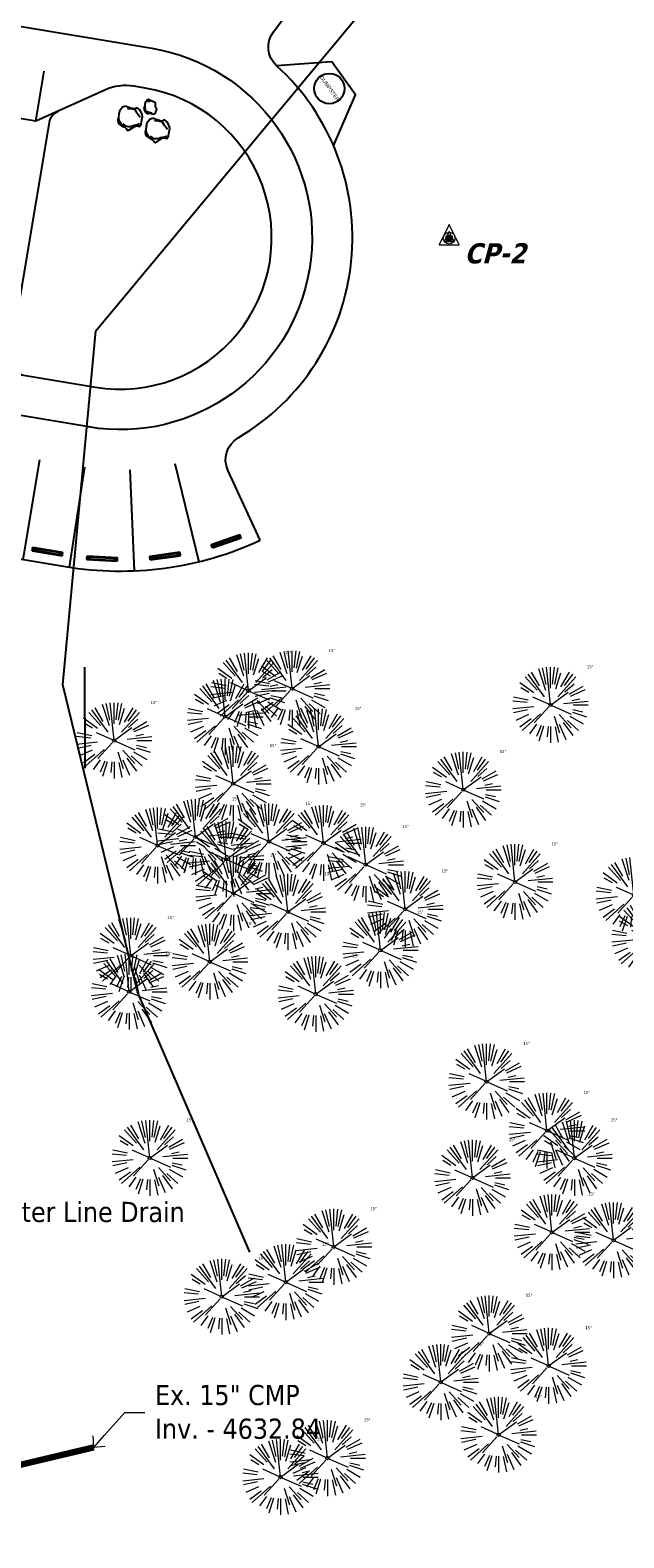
# Model space of a CAD drawing. Header units: feet. Extents: x 1134296 to 1140710, y 647902 to 649877.
# Tile 5 of 34: x 1134863 to 1134981, y 648098 to 648396. Entities that reach past the tile are written whole.
import ezdxf
from ezdxf import colors
from ezdxf.entities.mleader import LeaderData, LeaderLine
from ezdxf.math import Vec2, Vec3

# ---------------------------------------------------------------- set-up
doc = ezdxf.new("R2010")
doc.units = ezdxf.units.FT
doc.header["$MEASUREMENT"] = 0
for name, color, linetype in [('-BARRIERROCK', 6, 'Continuous'), ('-HARDWARE', 7, 'Continuous'), ('C-PRKG-STRP', 136, 'Continuous'), ('C-PRKG-WHEL-STOP', 9, 'Continuous'), ('C-ROAD-ASPHALT', 1, 'Continuous'), ('L-BARRIERROCK', 6, 'Continuous'), ('V-FLOOD-PLAIN', 2, 'Continuous')]:
    doc.layers.add(name, color=color, linetype=linetype)
for name, color, linetype, lineweight in [('C-ANNO-TEXT-3', 7, 'Continuous', 20), ('V-SITE-VEGE', 8, 'Continuous', 18), ('V-UTIL-STRM-LINE', 8, 'Continuous', 15)]:
    doc.layers.add(name, color=color, linetype=linetype, lineweight=lineweight)
doc.layers.add('V-ANNO-TEXT', color=7, linetype='Continuous', lineweight=13, plot=False)
doc.styles.add('Arial', font='arial.ttf', dxfattribs={"height": 180})
doc.styles.add('SEI-Dim & Leader', font='tahoma.ttf')

# ---------------------------------------------------------------- blocks, each defined once
blk = doc.blocks.new('_Open90')
at = {"color": 0, "linetype": 'ByBlock', "lineweight": -2}
for p, q in [((0, 0), (-1, 0)), ((-0.5, 0.5), (0, 0)), ((0, 0), (-0.5, -0.5))]:
    blk.add_line(p, q, dxfattribs=at)
blk = doc.blocks.new('*X824')
for p, q in [((69.5, 22.78), (70, 22.78)), ((69.5, 22.75), (70, 22.75)), ((69.5, 22.72), (70, 22.72)), ((69.51, 22.81), (69.99, 22.81)), ((69.51, 22.69), (69.99, 22.69)), ((69.52, 22.84), (69.98, 22.84)), ((69.52, 22.66), (69.98, 22.66)), ((69.53, 22.88), (69.97, 22.88)), ((69.53, 22.62), (69.97, 22.62)), ((69.55, 22.91), (69.95, 22.91)), ((69.55, 22.59), (69.95, 22.59)), ((69.58, 22.94), (69.92, 22.94)), ((69.58, 22.56), (69.92, 22.56)), ((69.63, 22.97), (69.87, 22.97)), ((69.63, 22.53), (69.87, 22.53))]:
    blk.add_line(p, q)
blk = doc.blocks.new('V-LEGL-v-gps')
for p, q in [((0, 0.1), (-0.075, -0.05)), ((0.075, -0.05), (0, 0.1)), ((-0.075, -0.05), (0.075, -0.05))]:
    blk.add_line(p, q)
for radius in [0.0439, 0.025, 0.0125]:
    blk.add_circle((0, 0), radius)
at = {"xscale": 0.1000000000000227, "yscale": 0.1000000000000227, "zscale": 0.1000000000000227}
blk.add_blockref('*X824', (-6.975, -2.275), dxfattribs=at)
blk = doc.blocks.new('V-SITE-VEGE-Coniferious Tree 2')
at = {"color": 0, "linetype": 'ByBlock'}
for p, q in [((-0.079, 0.109), (-0.294, 0.405)), ((-0.146, 0.253), (-0.25, 0.433)), ((-0.063, 0.193), (-0.155, 0.476)), ((-0.057, 0.27), (-0.104, 0.489)), ((0, 0.003), (-0.052, 0.497)), ((0, 0.222), (0, 0.5)), ((0.029, 0.275), (0.052, 0.497)), ((0.057, 0.269), (0.104, 0.489)), ((0.069, 0.211), (0.138, 0.426)), ((0.139, 0.241), (0.25, 0.433)), ((0.187, 0.257), (0.294, 0.405)), ((-0.22, 0.16), (-0.405, 0.294)), ((-0.284, 0.164), (-0.393, 0.227)), ((-0.176, 0.195), (-0.335, 0.372)), ((0.098, 0.109), (0.335, 0.372)), ((0.192, 0.173), (0.312, 0.281)), ((0.249, 0.144), (0.433, 0.25)), ((0.266, 0.118), (0.457, 0.203)), ((-0.306, 0.032), (-0.497, 0.052)), ((-0.296, 0.063), (-0.489, 0.104)), ((-0.02, 0.009), (-0.232, 0.103)), ((-0.001, -0.001), (0.235, 0.171)), ((0.173, 0.018), (0.497, 0.052)), ((0.287, 0.061), (0.388, 0.083)), ((0.302, 0), (0.5, 0)), ((-0.218, -0.023), (-0.497, -0.052)), ((-0.302, -0.064), (-0.489, -0.104)), ((-0.288, -0.128), (-0.457, -0.203)), ((-0.255, -0.185), (-0.405, -0.294)), ((-0.132, -0.119), (-0.372, -0.335)), ((-0.023, -0.026), (-0.214, -0.237)), ((0.018, -0.008), (0.272, -0.121)), ((0.048, -0.147), (0.119, -0.367)), ((0.114, -0.127), (0.272, -0.302)), ((0.256, -0.148), (0.433, -0.25)), ((0.289, -0.094), (0.476, -0.155)), ((0.294, -0.062), (0.427, -0.091)), ((-0.184, -0.254), (-0.277, -0.381)), ((-0.121, -0.273), (-0.186, -0.417)), ((-0.091, -0.28), (-0.155, -0.476)), ((-0.03, -0.282), (-0.044, -0.422)), ((0, -0.282), (0, -0.5)), ((0.061, -0.287), (0.104, -0.489)), ((0.113, -0.254), (0.203, -0.457)), ((0.169, -0.232), (0.294, -0.405)), ((0.225, -0.203), (0.372, -0.335))]:
    blk.add_line(p, q, dxfattribs=at)
blk.add_circle((0, 0), 0.0208)
blk = doc.blocks.new('*U943', base_point=(1135283.03, 648555.63))
at = {"layer": 'V-SITE-VEGE', "linetype": 'ByBlock', "insert": (1135290.26, 648562.88), "char_height": 0.6, "attachment_point": 7, "style": 'SEI-Dim & Leader'}
blk.add_mtext('15"', dxfattribs=at)
blk = doc.blocks.new('*U944', base_point=(1135283.03, 648555.63))
blk.add_blockref('*U943', (1135283.03, 648555.63))
blk = doc.blocks.new('*U945', base_point=(1135283.03, 648555.63))
blk.add_blockref('*U944', (1135283.03, 648555.63))
at = {"xscale": 14.99981880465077, "yscale": 14.99981880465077, "zscale": 14.99981880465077}
blk.add_blockref('V-SITE-VEGE-Coniferious Tree 2', (1135283.03, 648555.63), dxfattribs=at)
blk = doc.blocks.new("5'_BarrierRock")
at = {"layer": 'L-BARRIERROCK', "flags": 128}
for points in [[(3.8, 25.2), (-4, 23.4), (-10.8, 21), (-17.7, 19.5), (-22.2, 16.5), (-24.3, 10.3), (-26.1, 0.1), (-25.5, -2.9), (-27, -7), (-29.1, -9.7), (-29.4, -13.3), (-11.1, -24.7), (-9.1, -29.7), (-9.1, -31.5), (-8.8, -33.6), (-1.9, -34.5), (7.7, -31.8), (16, -30), (19.6, -27.4), (27.1, -18.7), (28.9, -9.4), (24.1, -5.6), (22, 1.6), (21.4, 6.1), (20.8, 11.2), (21.1, 15.1), (19, 18.6), (15.2, 22.2), (3.8, 25.2)], [(-24.3, -3.8), (-24.3, 1.3), (-22.2, 8.2), (-18.6, 13.3), (-14.4, 18), (-11.4, 19.8)], [(-20.4, 4.6), (-21.9, -2.6), (-21.3, -6.4), (-20.4, -9.4), (-17.1, -15.7), (-12.9, -19), (-7, -26.8), (-5.5, -29.4), (-3.4, -30.6), (-1.9, -30.6)], [(17.5, 10.9), (21.6, 1.5), (22.6, -6.1), (17.2, -14.2), (15.4, -18.4), (13.4, -22.9), (12.2, -25.6)]]:
    blk.add_lwpolyline(points, dxfattribs=at)
blk = doc.blocks.new("3'_BarrierRock")
at = {"layer": '-BARRIERROCK', "flags": 128}
for points in [[(7.8, -10.8), (15.4, -7), (15.3, 5.8), (15.5, 11.5), (12.6, 13.3), (9.6, 14), (7.9, 15.2), (5, 15.3), (1.2, 13.6), (-1.8, 12.3), (-4.7, 12.5), (-6.5, 12.8), (-9.7, 10.8), (-13.8, 6.6), (-15, 2.5), (-15.3, -0.6), (-14.5, -2.7), (-13.2, -4.4), (-11.7, -10.3), (-10.4, -14.6), (-7.8, -16.4), (-5.7, -17.4), (3.7, -16.3), (7.8, -10.8)], [(-9.7, -10.4), (-10.5, -7.4), (-11.7, -0.9), (-11.8, 1.4), (-12.2, 2.8), (-12.1, 4.3), (-10.7, 6.2), (-9.5, 7.1), (-8.1, 7.9), (-6.4, 9.3), (-4, 11), (-1.8, 12.3)], [(9, 12.6), (12.4, 11.2), (13.2, 9.4), (13.3, 7.7), (13.3, 5.8)]]:
    blk.add_lwpolyline(points, dxfattribs=at)
blk = doc.blocks.new('Wheel_Stop')
for points in [[(-36, 6.75), (36, 6.75)], [(-36, -2.25), (-36, 6.75)], [(-35.625, 4.5), (-36, 6.75)], [(-35.625, 0), (-36, -2.25)], [(-35.955, 6.48), (35.955, 6.48)], [(-35.625, 4.5), (-35.625, 0)], [(-35.625, 4.5), (35.625, 4.5)], [(-35.625, 0), (35.625, 0)], [(35.625, 4.5), (36, 6.75)], [(35.625, 4.5), (35.625, 0)], [(35.625, 0), (36, -2.25)], [(36, -2.25), (36, 6.75)], [(-36, -2.25), (36, -2.25)], [(-35.955, -1.98), (35.955, -1.98)]]:
    blk.add_lwpolyline(points)
for centre in [(-30, 2.25), (30, 2.25)]:
    blk.add_circle(centre, 0.5)
blk = doc.blocks.new('C_PBASE-PACTOLA_02403811')
at = {"layer": '', "flags": 128}
blk.add_lwpolyline([(1134737.42, 648417.38), (1134887.09, 648392.45, -1), (1134874.61, 648317.49), (1134840.09, 648323.24, -0.304697), (1134809.27, 648352.33), (1134799.63, 648394.85)], format="xyb", dxfattribs=at)
at = {"layer": ''}
blk.add_lwpolyline([(1134923.11, 648373.14), (1134927.43, 648383.26), (1134922.78, 648389.77), (1134911.81, 648388.99)], dxfattribs=at)
blk.add_lwpolyline([(1134861.53, 648327.78, -0.414214), (1134859.07, 648331.23), (1134866.81, 648377.76, -0.250765), (1134868.54, 648380)], format="xyb", dxfattribs=at)
at = {"layer": '-HARDWARE'}
blk.add_circle((1134922.26, 648384.48), 3, dxfattribs=at)
at = {"layer": 'C-PRKG-STRP'}
for points in [[(1134861.63, 648291.26), (1134864.91, 648310.99)], [(1134891.69, 648310.27), (1134896.4, 648290.83)], [(1134873.79, 648309.52), (1134870.72, 648289.75)], [(1134882.78, 648309.01), (1134883.61, 648289.03)], [(1134873.77, 648269.93), (1134873.86, 648249.93)]]:
    blk.add_lwpolyline(points, dxfattribs=at)
at = {"layer": 'C-ROAD-ASPHALT'}
for points in [[(1134908.59, 648295.08), (1134902.18, 648308.92, -0.385736), (1134904.19, 648315.33, 0.505251), (1134911.81, 648388.99, -0.385736), (1134911.17, 648395.68), (1134920.27, 648407.91, 0.11933), (1134891.69, 648420.07), (1134806.69, 648434.23), (1134804.22, 648419.43, -0.414214), (1134798.47, 648415.32, -0.092061), (1134788.17, 648419.07, 0.092061), (1134777.88, 648422.81), (1134747.79, 648427.82, -0.457207), (1134724.14, 648466.55, -0.15976), (1134766.88, 648525.62), (1134870.94, 648601.1, 0.111237), (1134916.81, 648653.23), (1134952.32, 648718.22, 0.019155)], [(1134810.83, 648305.08, 0.101042), (1134835.49, 648295.62), (1134870.01, 648289.87, 0.15082), (1134908.59, 648295.08, 0.15082)]]:
    blk.add_lwpolyline(points, format="xyb", dxfattribs=at)
blk.add_lwpolyline([(1134877.83, 648384.18), (1134864.16, 648378.03), (1134839.49, 648382.13), (1134832.48, 648391.96, 0.198912), (1134829.23, 648393.98, 0.532923), (1134812.14, 648375.87), (1134817.07, 648354.09, 0.304697), (1134841.4, 648331.13), (1134875.93, 648325.38, 1), (1134885.78, 648384.56), (1134883.58, 648384.93, 0.148069)], format="xyb", close=True, dxfattribs=at)
at = {"layer": 'Defpoints', "flags": 128}
blk.add_lwpolyline([(1134864.16, 648378.03), (1134865.8, 648387.89)], dxfattribs=at)
at = {"layer": 'C-PRKG-WHEL-STOP'}
for p, xscale, yscale, zscale, rotation in [((1134901.88, 648294.72), 0.08333333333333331, 0.08333333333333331, 0.08333333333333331, 19.23848347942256), ((1134866.43, 648292.68), 0.08333333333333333, 0.08333333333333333, 0.08333333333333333, 350.5456885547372), ((1134889.75, 648291.78), 0.08333333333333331, 0.08333333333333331, 0.08333333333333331, 8.01048231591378), ((1134877.27, 648291.26), 0.08333333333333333, 0.08333333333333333, 0.08333333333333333, 356.7824811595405)]:
    blk.add_blockref('Wheel_Stop', p, dxfattribs=dict(at, xscale=xscale, yscale=yscale, zscale=zscale, rotation=rotation))
at = {"layer": 'L-BARRIERROCK', "xscale": 0.0833333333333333, "yscale": 0.0833333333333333, "zscale": 0.0833333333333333, "rotation": 64.47705695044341}
for name, p in [("5'_BarrierRock", (1134882.45, 648378.84)), ("3'_BarrierRock", (1134886.73, 648380.73)), ("5'_BarrierRock", (1134887.86, 648376.44))]:
    blk.add_blockref(name, p, dxfattribs=at)
at = {"layer": '-HARDWARE', "insert": (1134920.96, 648387.1), "char_height": 0.75, "attachment_point": 1, "rotation": 305.4804, "style": 'Arial'}
blk.add_mtext_dynamic_manual_height_columns('DUMPSTER', width=6.5281, gutter_width=1, heights=[0], dxfattribs=at)
blk = doc.blocks.new('C_XBASE-PACTOLA_02403811')
at = {"layer": 'V-FLOOD-PLAIN', "flags": 128}
blk.add_lwpolyline([(1134906.52, 648154.14), (1134884.29, 648205.68), (1134869.47, 648266.48), (1134876.03, 648336.54), (1134931.99, 648403.82), (1134980.24, 648427.24), (1135018.36, 648409.39), (1135088.7, 648361.06), (1135089.09, 648360.76)], dxfattribs=at)
at = {"layer": 'V-UTIL-STRM-LINE', "const_width": 1.25, "flags": 128}
blk.add_lwpolyline([(1134875.63, 648115.53), (1134830.44, 648104.8)], dxfattribs=at)
at = {"layer": 'V-UTIL-STRM-LINE', "ltscale": 0.75, "const_width": 0.2, "flags": 128}
blk.add_lwpolyline([(1134875.63, 648115.53), (1134830.44, 648104.8)], dxfattribs=at)
at = {"layer": 'C-ANNO-TEXT-3', "rotation": 8.537736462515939e-07}
for xscale, yscale, zscale in [(26.66666666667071, 26.66666666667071, 26.66666666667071), (13.33333333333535, 13.33333333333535, 13.33333333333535)]:
    blk.add_blockref('V-LEGL-v-gps', (1134946, 648354.87), dxfattribs=dict(at, xscale=xscale, yscale=yscale, zscale=zscale))
at = {"layer": 'V-SITE-VEGE'}
for p in [(1134906.24, 648265.28), (1134914.88, 648265.71), (1134901.63, 648260.15), (1134966.05, 648262.47), (1134879.64, 648255.42), (1134920.11, 648254.22), (1134903.23, 648246.89), (1134948.78, 648245.69), (1134895.75, 648236.32), (1134888.24, 648234.66), (1134910.29, 648235.44), (1134921.11, 648235.13), (1134901.82, 648231.91), (1134929.46, 648230.85), (1134959.02, 648227.44), (1134903.25, 648225.18), (1134982.58, 648224.81), (1134914.06, 648221.52), (1134937.28, 648222.05), (1134985.64, 648216.27), (1134882.92, 648212.85), (1134932.38, 648213.91), (1134898.6, 648211.64), (1134882.62, 648205.71), (1134919.57, 648205.24), (1134953.4, 648187.91), (1134965.36, 648178.21), (1134886.71, 648172.8), (1134970.79, 648172.78), (1134950.61, 648168.87), (1134966.35, 648158.09), (1134978.53, 648156.52), (1134923.15, 648155.21), (1134913.64, 648148.22), (1134900.96, 648145.34), (1134953.93, 648138.07), (1134965.68, 648131.66), (1134944.31, 648128.43), (1134955.78, 648118.02), (1134921.89, 648113.4), (1134912.58, 648109.64)]:
    blk.add_blockref('*U945', p, dxfattribs=at)
at = {"layer": 'C-ANNO-TEXT-3', "insert": (1134949, 648353.87), "char_height": 4, "attachment_point": 1, "style": 'SEI-Dim & Leader'}
blk.add_mtext('{\\fTahoma|b1|i1|c0|p34;CP-2}', dxfattribs=at)
at = {"layer": 'V-ANNO-TEXT'}
ml = blk.add_multileader_mtext('Standard', dxfattribs=at)
ml.set_content('Water Line Drain', color=256, style='SEI-Dim & Leader')
ml.set_leader_properties(color=256, linetype='ByLayer', lineweight=-1)
ml.set_arrow_properties(name='OPEN90')
ml.build(insert=Vec2(0, 0))
ml.multileader.update_dxf_attribs({"text_left_attachment_type": 2, "text_right_attachment_type": 2, "dogleg_length": 0.1, "arrow_head_size": 3.2, "scale": 40})
ctx = ml.context
ctx.base_point, ctx.scale, ctx.arrow_head_size, ctx.plane_origin = Vec3(1134851.77, 648162.07), 40, 3.2, Vec3(1134844.2, 648170.7)
ctx.left_attachment, ctx.right_attachment = 2, 2
notes = []
notes.append((ctx, [(0, (1, 1, 0), (1134847.77, 648162.07), (1, 0), 4, [(0, [(1134844.2, 648170.7)], 0, [])])]))
ctx.mtext.insert, ctx.mtext.flow_direction = Vec3(1134853.77, 648164.13), 5
ml = blk.add_multileader_mtext('Standard', dxfattribs=at)
ml.set_content('Ex. 15" CMP\\PInv. - 4632.84', color=256, style='SEI-Dim & Leader')
ml.set_leader_properties(color=256, linetype='ByLayer', lineweight=-1)
ml.set_arrow_properties(name='OPEN90')
ml.build(insert=Vec2(0, 0))
ml.multileader.update_dxf_attribs({"text_left_attachment_type": 2, "text_right_attachment_type": 2, "dogleg_length": 0.1, "arrow_head_size": 3.2, "scale": 40})
ctx = ml.context
ctx.base_point, ctx.scale, ctx.arrow_head_size, ctx.plane_origin = Vec3(1134885.73, 648122.43), 40, 3.2, Vec3(1134875.63, 648115.53)
ctx.left_attachment, ctx.right_attachment = 2, 2
notes.append((ctx, [(0, (1, 1, 0), (1134881.73, 648122.43), (1, 0), 4, [(0, [(1134875.63, 648115.53)], 0, [])])]))
ctx.mtext.insert, ctx.mtext.flow_direction = Vec3(1134887.73, 648127.89), 5
for ctx, leaders in notes:
    for number, flags, end, landing, length, lines in leaders:
        leader = LeaderData()
        leader.index, (leader.has_last_leader_line, leader.has_dogleg_vector, leader.attachment_direction) = number, flags
        leader.last_leader_point, leader.dogleg_vector, leader.dogleg_length = Vec3(end), Vec3(landing), length
        for number, points, colour, breaks in lines:
            line = LeaderLine()
            line.index, line.vertices, line.color, line.breaks = number, Vec3.list(points), colors.encode_raw_color(colour), breaks
            leader.lines.append(line)
        ctx.leaders.append(leader)

msp = doc.modelspace()

# ---------------------------------------------------------------- block references
at = {"layer": ''}
msp.add_blockref('C_XBASE-PACTOLA_02403811', (0, 0), dxfattribs=at)

# ---------------------------------------------------------------- next in the draw order: block references
msp.add_blockref('C_PBASE-PACTOLA_02403811', (0, 0), dxfattribs=at)

doc.saveas('drawing.dxf')
